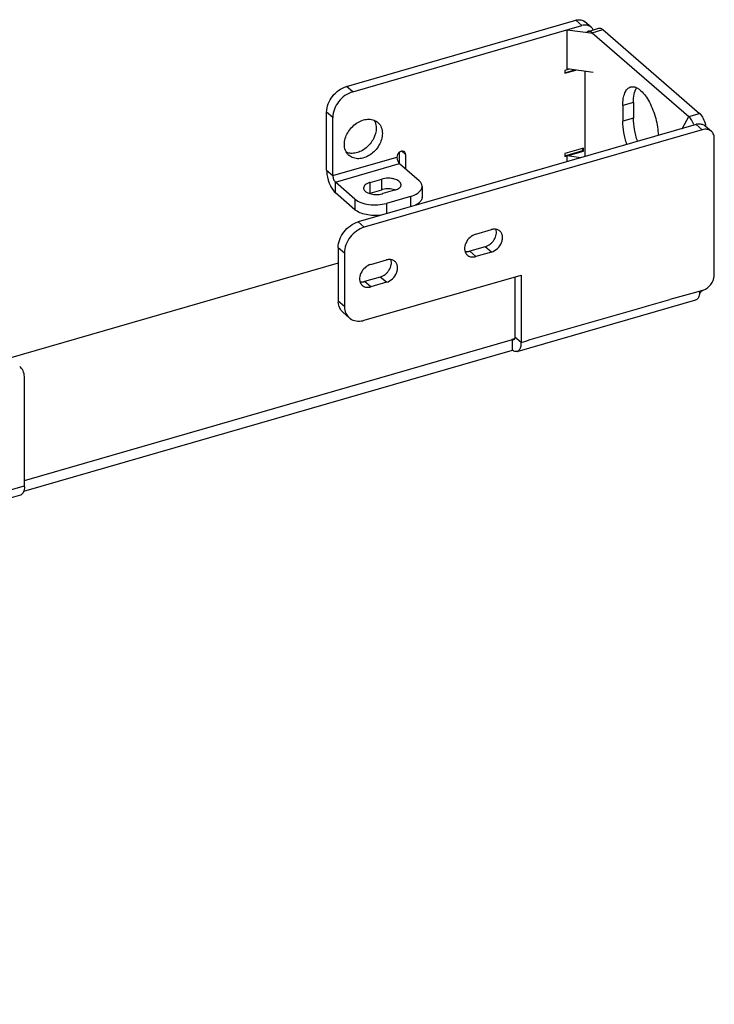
# Model space of a CAD drawing. Header units: millimetres. Extents: x 0 to 2754, y -804 to 1485.
# Tile 13 of 27: x 896 to 1050, y 224 to 443. Entities that reach past the tile are written whole.
import ezdxf

# ---------------------------------------------------------------- set-up
doc = ezdxf.new("R2010")
doc.units = ezdxf.units.MM
doc.header["$LTSCALE"] = 115.5
doc.layers.get('0').update_dxf_attribs({"linetype": 'CONTINUOUS'})

msp = doc.modelspace()

# ---------------------------------------------------------------- linework, layer by layer
at = {"color": 6, "linetype": 'Continuous'}
for p, q in [((968.505, 428.299), (1019.548, 443.034)), ((969.875, 427.113), (1020.918, 441.848)), ((1022.961, 441.505), (1021.591, 442.691)), ((1022.322, 440.559), (1024.695, 441.244)), ((1025.56, 440.948), (1047.08, 422.311)), ((1023.187, 440.263), (1044.707, 421.626)), ((1018.027, 432.145), (1017.125, 431.885)), ((1017.125, 431.342), (1019.311, 431.973)), ((1017.125, 431.227), (1019.584, 431.937)), ((1017.125, 431.885), (1017.125, 431.227)), ((1021.627, 412.723), (1021.627, 431.663)), ((1030.007, 424.034), (1030.007, 420.57)), ((1032.38, 424.719), (1032.38, 421.255)), ((964.071, 409.656), (964.071, 422.585)), ((965.441, 408.469), (965.441, 421.399)), ((1046.318, 419.851), (971.078, 398.131)), ((1048.361, 419.507), (1049.731, 418.321)), ((1047.688, 418.665), (972.448, 396.945)), ((1050.39, 386.345), (1050.39, 416.743)), ((1021.247, 414.585), (1017.125, 413.395)), ((1021.147, 414.014), (1021.147, 414.556)), ((1021.247, 413.927), (1021.247, 414.585)), ((980.291, 411.119), (980.291, 413.652)), ((981.661, 413.152), (981.661, 409.913)), ((1017.125, 412.853), (1021.147, 414.014)), ((1017.125, 412.737), (1021.247, 413.927)), ((1017.125, 413.395), (1017.125, 412.737)), ((1021.247, 413.927), (1021.147, 414.014)), ((980.269, 411.119), (984.644, 407.33)), ((970.381, 403.212), (966.006, 407.001)), ((973.736, 406.926), (976.334, 407.676)), ((985.33, 406.05), (985.33, 403.677)), ((970.381, 400.84), (966.006, 404.628)), ((973.736, 404.554), (976.334, 405.304)), ((979.214, 405.182), (976.616, 404.432)), ((982.77, 403.833), (977.375, 402.275)), ((997.286, 395.424), (1000.75, 396.424)), ((999.38, 392.622), (995.916, 391.622)), ((966.644, 392.417), (966.644, 380.57)), ((968.014, 391.23), (968.014, 379.383)), ((1000.75, 391.436), (997.286, 390.436)), ((966.644, 388.921), (893.261, 367.737)), ((973.903, 388.674), (977.367, 389.674)), ((972.448, 376.229), (1007.349, 386.304)), ((975.997, 385.872), (972.533, 384.872)), ((1005.979, 385.909), (1005.979, 372.508)), ((1007.349, 386.304), (1007.349, 371.322)), ((977.367, 384.686), (973.903, 383.686)), ((1047.688, 382.863), (1047.143, 382.706)), ((1006.487, 369.28), (1046.281, 380.767)), ((967.726, 377.979), (969.096, 376.793)), ((896.801, 340.596), (1005.474, 371.967)), ((1005.474, 371.967), (1005.414, 372.019)), ((1005.474, 369.594), (1005.474, 371.97)), ((896.625, 338.172), (1005.474, 369.594)), ((896.801, 339.409), (896.801, 363.368)), ((502.989, 223.932), (895.939, 337.367))]:
    msp.add_line(p, q, dxfattribs=at)
at = {"color": 9, "linetype": 'Continuous'}
for p, q in [((1020.918, 441.848), (1019.548, 443.034)), ((1023.187, 440.263), (1025.56, 440.948)), ((969.875, 427.113), (968.505, 428.299)), ((1032.38, 424.719), (1030.007, 424.034)), ((965.441, 421.399), (964.071, 422.585)), ((1032.38, 421.255), (1030.007, 420.57)), ((1044.707, 421.626), (1047.08, 422.311)), ((1046.318, 419.851), (1047.688, 418.665)), ((965.441, 408.469), (979.704, 412.587)), ((980.824, 413.877), (981.661, 413.152)), ((966.006, 407.001), (980.269, 411.119)), ((964.071, 409.656), (965.441, 408.469)), ((966.006, 404.628), (966.006, 407.001)), ((973.736, 404.554), (973.736, 406.926)), ((976.334, 405.304), (976.334, 407.676)), ((982.77, 403.833), (982.77, 401.506)), ((970.381, 403.212), (970.381, 400.84)), ((977.375, 402.275), (977.375, 399.949)), ((971.078, 398.131), (972.448, 396.945)), ((1000.75, 391.436), (999.38, 392.622)), ((966.644, 392.417), (968.014, 391.23)), ((997.286, 390.436), (995.916, 391.622)), ((977.367, 384.686), (975.997, 385.872)), ((973.903, 383.686), (972.533, 384.872)), ((1046.975, 382.659), (1047.143, 382.706)), ((966.644, 380.57), (968.014, 379.383)), ((1005.414, 372.019), (1005.935, 372.169)), ((1007.349, 371.322), (1005.979, 372.508)), ((503.85, 225.974), (896.801, 339.409))]:
    msp.add_line(p, q, dxfattribs=at)
at = {"color": 7, "linetype": 'Continuous'}
for p, q in [((1023.413, 440.084), (1017.617, 440.86)), ((1017.617, 432.2), (1017.617, 440.86)), ((1023.413, 431.424), (1017.617, 432.2)), ((1044.69, 421.657), (1043.137, 418.759)), ((1020.643, 412.439), (1017.617, 412.845)), ((1017.617, 411.566), (1017.617, 412.845))]:
    msp.add_line(p, q, dxfattribs=at)
at = {"color": 6, "linetype": 'Continuous'}
for centre, radius, start, end in [((1020.365, 440.21), 2.94, 101.387, 106.12665), ((1020.439, 441.36), 1.76, 49.11891, 54.57715), ((1021.762, 440.091), 1.856, 61.19972, 69.76639), ((1021.795, 440.154), 1.785, 54.58799, 61.15987), ((1021.809, 440.174), 1.76, 49.11891, 54.57715), ((1021.806, 440.172), 1.764, 41.2664, 49.09821), ((1021.777, 440.147), 1.801, 34.68851, 41.2561), ((1021.695, 440.093), 1.9, 24.41052, 34.62059), ((1022.486, 439.991), 0.591, 97.59301, 106.09056), ((1022.429, 439.64), 0.949, 68.05577, 72.96299), ((1045.708, 420.727), 2.096, 48.67821, 49.10587), ((1045.539, 420.539), 2.349, 44.41807, 48.60742), ((973.646, 418.228), 2.744, 49.10047, 51.71812), ((973.643, 418.224), 2.749, 46.01171, 49.09944), ((1047.135, 417.026), 2.94, 101.387, 106.12665), ((1047.209, 418.177), 1.76, 49.11891, 54.57715), ((1047.213, 418.182), 1.753, 46.21477, 49.11265), ((1047.203, 418.172), 1.768, 41.26285, 46.20876), ((1041.559, 418.012), 7.099, 12.31843, 14.50058), ((1041.718, 418.047), 6.936, 10.94663, 12.31775), ((1048.532, 416.907), 1.856, 61.19972, 69.76639), ((1048.565, 416.97), 1.785, 54.58799, 61.15987), ((1048.579, 416.99), 1.76, 49.11891, 54.57715), ((1048.576, 416.988), 1.764, 41.2664, 49.09821), ((1047.789, 416.744), 2.602, 359.97178, 5.11418), ((970.853, 415.002), 2.749, 226.01171, 229.09944), ((970.211, 409.658), 6.14, 180.0244, 182.53509), ((982.721, 405.109), 2.938, 48.78254, 49.10689), ((982.866, 405.271), 2.72, 44.21842, 48.8372), ((984.008, 406.054), 1.322, 346.51713, 355.06823), ((984.048, 406.05), 1.282, 355.11326, 2.72362), ((967.892, 406.8), 2.876, 224.86152, 228.7146), ((967.705, 406.591), 2.596, 228.77425, 229.10616), ((974.848, 400.697), 4.013, 106.08002, 108.93645), ((977.562, 401.045), 4.432, 103.08731, 106.07602), ((975.389, 408.691), 4.432, 283.08731, 286.07602), ((978.102, 401.446), 4.015, 71.06568, 73.92083), ((984.045, 403.677), 1.285, 354.54187, 0.00074), ((972.477, 403.266), 3.206, 229.16749, 233.6133), ((1001.504, 393.817), 2.714, 101.38279, 106.12668), ((1001.562, 394.866), 1.641, 49.1582, 61.18208), ((996.464, 391.981), 1.625, 221.264, 234.57756), ((995.162, 394.229), 2.714, 281.38279, 286.12668), ((978.121, 387.067), 2.714, 101.38279, 106.12668), ((978.179, 388.116), 1.641, 49.1582, 61.18208), ((1047.584, 386.347), 2.806, 355.07562, 359.9654), ((973.081, 385.231), 1.625, 221.264, 234.57756), ((971.779, 387.479), 2.714, 281.38279, 286.12668), ((1043.467, 385.872), 5.147, 315.10152, 319.15565), ((1043.455, 385.883), 5.164, 319.15309, 319.34296), ((1043.463, 385.877), 5.153, 319.34147, 322.56256), ((1043.485, 385.859), 5.125, 322.56446, 323.96024), ((1046.812, 385.892), 3.153, 286.13122, 290.65535), ((970.943, 380.568), 4.299, 179.9807, 184.16547), ((971.042, 379.025), 2.961, 212.73603, 223.62469), ((970.989, 378.977), 2.89, 223.67839, 227.41306), ((970.98, 378.968), 2.878, 227.41537, 229.10624), ((970.986, 378.976), 2.887, 229.11201, 234.57716), ((971.1, 380.895), 4.857, 282.261, 286.11882), ((1006.285, 369.981), 0.73, 286.094, 292.73656), ((1006.142, 370.18), 0.976, 311.91304, 316.32069), ((892.502, 363.37), 4.299, 359.9807, 4.16547), ((891.338, 339.407), 5.463, 357.36956, 0.02595), ((895.736, 338.07), 0.732, 286.11285, 293.88114)]:
    msp.add_arc(centre, radius, start, end, dxfattribs=at)
at = {"color": 9, "linetype": 'Continuous'}
msp.add_arc((1576.946, -1531.212), 1985.893, 105.477975, 105.671587, dxfattribs=at)
at = {"color": 6, "linetype": 'Continuous'}
for points, knots in [([(1019.784, 443.092), (1020.081, 443.152), (1020.674, 443.177), (1021.233, 442.955), (1021.459, 442.795)], [0, 0, 0, 0, 0.5216975, 1, 1, 1, 1]), ([(1022.403, 441.832), (1022.292, 441.873), (1021.807, 442.003), (1021.285, 441.954), (1020.918, 441.848)], [0, 0, 0, 0, 0.2367969, 1, 1, 1, 1]), ([(1024.901, 441.266), (1024.943, 441.263), (1025.131, 441.234), (1025.304, 441.141), (1025.424, 441.056)], [0, 0, 0, 0, 0.2235863, 1, 1, 1, 1]), ([(1022.184, 440.499), (1022.163, 440.486), (1022.074, 440.427), (1022.001, 440.348), (1021.953, 440.282)], [0, 0, 0, 0, 0.2365295, 1, 1, 1, 1]), ([(1022.707, 440.548), (1022.681, 440.555), (1022.584, 440.581), (1022.481, 440.586), (1022.408, 440.576)], [0, 0, 0, 0, 0.2643001, 1, 1, 1, 1]), ([(1023.187, 440.263), (1023.154, 440.292), (1023.03, 440.392), (1022.891, 440.477), (1022.784, 440.521)], [0, 0, 0, 0, 0.2732393, 1, 1, 1, 1]), ([(964.071, 422.585), (964.071, 423.833), (965.103, 426.351), (967.277, 427.945), (968.505, 428.299)], [0, 0, 0, 0, 0.4940867, 1, 1, 1, 1]), ([(1030.007, 424.034), (1030.007, 424.554), (1030.068, 425.513), (1030.391, 426.787), (1030.928, 427.738), (1031.486, 428.113), (1031.762, 428.192)], [0, 0, 0, 0, 0.3270165, 0.6004679, 0.8193119, 1, 1, 1, 1]), ([(1032.135, 428.25), (1032.841, 428.273), (1033.983, 427.541), (1035.109, 426.204), (1036.007, 424.74), (1036.771, 423.034), (1037.37, 421.178), (1037.762, 419.29), (1037.875, 418.026), (1037.886, 417.414)], [0, 0, 0, 0, 0.1629264, 0.2768755, 0.4097099, 0.5558355, 0.7080945, 0.8586896, 1, 1, 1, 1]), ([(1032.38, 424.719), (1032.38, 425.354), (1032.466, 426.491), (1032.83, 427.595), (1033.095, 428.02)], [0, 0, 0, 0, 0.5593777, 1, 1, 1, 1]), ([(969.875, 427.113), (968.647, 426.759), (966.473, 425.165), (965.441, 422.647), (965.441, 421.399)], [0, 0, 0, 0, 0.5059133, 1, 1, 1, 1]), ([(968.021, 415.393), (968.021, 416.292), (968.608, 418.152), (970.231, 419.911), (971.88, 420.78), (973.148, 421.067), (974.355, 420.961), (975.057, 420.61), (975.346, 420.382)], [0, 0, 0, 0, 0.2561091, 0.5294287, 0.6608296, 0.7829205, 0.8949717, 1, 1, 1, 1]), ([(1033.295, 416.091), (1033.003, 416.95), (1032.562, 418.654), (1032.38, 420.408), (1032.38, 421.255)], [0, 0, 0, 0, 0.5171816, 1, 1, 1, 1]), ([(1045.487, 420.589), (1045.43, 420.696), (1045.213, 421.071), (1044.943, 421.422), (1044.707, 421.626)], [0, 0, 0, 0, 0.2797822, 1, 1, 1, 1]), ([(1047.217, 422.183), (1047.506, 421.888), (1047.997, 421.113), (1048.309, 420.262), (1048.431, 419.789)], [0, 0, 0, 0, 0.4583489, 1, 1, 1, 1]), ([(975.104, 419.02), (975.104, 418.206), (974.619, 416.512), (973.239, 414.833), (971.802, 413.889), (970.656, 413.463), (969.517, 413.35), (968.792, 413.501), (968.469, 413.632)], [0, 0, 0, 0, 0.2506912, 0.5198849, 0.6518911, 0.7767485, 0.8925832, 1, 1, 1, 1]), ([(974.657, 420.782), (974.731, 420.655), (975, 420.106), (975.104, 419.483), (975.104, 419.02)], [0, 0, 0, 0, 0.2399354, 1, 1, 1, 1]), ([(975.552, 420.202), (975.851, 419.914), (976.336, 419.159), (976.474, 418.283), (976.474, 417.833)], [0, 0, 0, 0, 0.4803643, 1, 1, 1, 1]), ([(1030.922, 415.406), (1030.63, 416.265), (1030.189, 417.969), (1030.007, 419.723), (1030.007, 420.57)], [0, 0, 0, 0, 0.5171816, 1, 1, 1, 1]), ([(1045.869, 419.722), (1045.842, 419.798), (1045.73, 420.094), (1045.598, 420.382), (1045.487, 420.589)], [0, 0, 0, 0, 0.2568244, 1, 1, 1, 1]), ([(1046.554, 419.909), (1046.851, 419.968), (1047.444, 419.994), (1048.003, 419.772), (1048.229, 419.611)], [0, 0, 0, 0, 0.5216975, 1, 1, 1, 1]), ([(1049.173, 418.649), (1049.062, 418.69), (1048.577, 418.819), (1048.055, 418.77), (1047.688, 418.665)], [0, 0, 0, 0, 0.2367969, 1, 1, 1, 1]), ([(976.474, 417.833), (976.474, 416.922), (975.871, 415.035), (974.208, 413.266), (972.527, 412.412), (971.241, 412.151), (970.027, 412.297), (969.334, 412.681), (969.053, 412.925)], [0, 0, 0, 0, 0.2569353, 0.5308024, 0.6620264, 0.7836232, 0.8951221, 1, 1, 1, 1]), ([(1050.38, 416.976), (1050.37, 417.088), (1050.304, 417.51), (1050.109, 417.915), (1049.902, 418.151)], [0, 0, 0, 0, 0.2639032, 1, 1, 1, 1]), ([(968.944, 413.024), (968.645, 413.313), (968.16, 414.067), (968.021, 414.944), (968.021, 415.393)], [0, 0, 0, 0, 0.4803643, 1, 1, 1, 1]), ([(981.203, 413.848), (981.048, 413.901), (980.671, 413.892), (980.178, 413.611), (979.812, 413.155), (979.704, 412.771), (979.704, 412.587)], [0, 0, 0, 0, 0.2233485, 0.4801857, 0.7494695, 1, 1, 1, 1]), ([(979.704, 412.587), (979.704, 412.344), (979.796, 411.872), (980, 411.433), (980.143, 411.252)], [0, 0, 0, 0, 0.5118421, 1, 1, 1, 1]), ([(981.661, 413.152), (981.661, 413.188), (981.654, 413.324), (981.614, 413.46), (981.564, 413.548)], [0, 0, 0, 0, 0.2626931, 1, 1, 1, 1]), ([(964.077, 409.387), (964.115, 408.504), (964.416, 407.195), (965.129, 405.678), (965.597, 405.028), (965.853, 404.771)], [0, 0, 0, 0, 0.5277176, 0.7833014, 1, 1, 1, 1]), ([(965.441, 408.469), (965.441, 408.185), (965.534, 407.761), (965.765, 407.278), (965.92, 407.075), (966.006, 407.001)], [0, 0, 0, 0, 0.5306377, 0.7884343, 1, 1, 1, 1]), ([(980.654, 406.429), (980.654, 407.064), (979.57, 407.637), (978.516, 407.835), (977.536, 407.902), (976.8, 407.811), (976.334, 407.676)], [0, 0, 0, 0, 0.3956954, 0.5430405, 0.6982099, 1, 1, 1, 1]), ([(973.736, 406.926), (973.532, 406.867), (973.159, 406.729), (972.692, 406.439), (972.378, 406.089), (972.296, 405.808), (972.296, 405.679)], [0, 0, 0, 0, 0.3160378, 0.5862572, 0.8093508, 1, 1, 1, 1]), ([(972.296, 405.679), (972.296, 405.584), (972.323, 405.453), (972.379, 405.336), (972.394, 405.307)], [0, 0, 0, 0, 0.7387453, 1, 1, 1, 1]), ([(979.214, 405.182), (979.51, 405.268), (980.019, 405.469), (980.445, 405.849), (980.556, 406.057)], [0, 0, 0, 0, 0.5658533, 1, 1, 1, 1]), ([(980.556, 406.057), (980.572, 406.086), (980.627, 406.203), (980.654, 406.334), (980.654, 406.429)], [0, 0, 0, 0, 0.2612554, 1, 1, 1, 1]), ([(985.329, 406.111), (985.32, 406.298), (985.209, 406.694), (984.963, 407.017), (984.816, 407.168)], [0, 0, 0, 0, 0.4693682, 1, 1, 1, 1]), ([(972.394, 405.307), (972.52, 405.072), (973.026, 404.656), (974.003, 404.32), (975.175, 404.197), (975.995, 404.281), (976.393, 404.374)], [0, 0, 0, 0, 0.1853265, 0.4312881, 0.7156209, 1, 1, 1, 1]), ([(979.214, 405.304), (978.789, 405.426), (977.894, 405.545), (976.996, 405.464), (976.558, 405.362)], [0, 0, 0, 0, 0.4960233, 1, 1, 1, 1]), ([(982.77, 403.833), (983.323, 403.993), (984.267, 404.368), (985.04, 405.109), (985.213, 405.506)], [0, 0, 0, 0, 0.5707782, 1, 1, 1, 1]), ([(985.324, 403.555), (985.307, 403.374), (985.184, 402.994), (984.791, 402.494), (984.214, 402.053), (983.751, 401.821), (983.497, 401.714)], [0, 0, 0, 0, 0.2013418, 0.4291722, 0.6947062, 1, 1, 1, 1]), ([(970.381, 403.212), (970.763, 402.882), (971.782, 402.354), (973.531, 401.951), (975.461, 401.891), (976.76, 402.098), (977.375, 402.275)], [0, 0, 0, 0, 0.2084205, 0.4620837, 0.7362491, 1, 1, 1, 1]), ([(976.571, 399.715), (975.479, 399.515), (973.81, 399.5), (971.798, 399.996), (970.928, 400.424), (970.575, 400.684)], [0, 0, 0, 0, 0.5376687, 0.7876678, 1, 1, 1, 1]), ([(966.644, 392.417), (966.644, 393.665), (967.676, 396.182), (969.851, 397.777), (971.078, 398.131)], [0, 0, 0, 0, 0.4940867, 1, 1, 1, 1]), ([(972.448, 396.945), (971.221, 396.59), (969.046, 394.996), (968.014, 392.478), (968.014, 391.23)], [0, 0, 0, 0, 0.5059133, 1, 1, 1, 1]), ([(997.286, 395.424), (996.809, 395.286), (995.905, 394.748), (994.998, 393.531), (994.715, 392.306), (994.895, 391.424), (995.111, 391.06), (995.243, 390.909)], [0, 0, 0, 0, 0.2612246, 0.5328798, 0.7824262, 0.8947037, 1, 1, 1, 1]), ([(999.38, 392.622), (999.782, 392.738), (1000.362, 393.055), (1000.99, 393.648), (1001.51, 394.343), (1001.906, 395.307), (1001.889, 396.14), (1001.776, 396.499)], [0, 0, 0, 0, 0.2525887, 0.3856445, 0.5189603, 0.7734339, 1, 1, 1, 1]), ([(1000.75, 391.436), (1001.249, 391.58), (1002.19, 392.153), (1002.967, 393.263), (1003.248, 394.264), (1003.256, 394.983), (1003.06, 395.627), (1002.791, 395.972), (1002.635, 396.107)], [0, 0, 0, 0, 0.263324, 0.5359569, 0.6651391, 0.7849452, 0.8954362, 1, 1, 1, 1]), ([(1002.353, 396.303), (1002.154, 396.413), (1001.69, 396.555), (1001.209, 396.526), (1000.968, 396.477)], [0, 0, 0, 0, 0.4798907, 1, 1, 1, 1]), ([(994.89, 391.547), (994.955, 391.536), (995.223, 391.506), (995.497, 391.528), (995.697, 391.569)], [0, 0, 0, 0, 0.2415136, 1, 1, 1, 1]), ([(995.522, 390.657), (995.757, 390.49), (996.357, 390.274), (996.979, 390.347), (997.286, 390.436)], [0, 0, 0, 0, 0.4745511, 1, 1, 1, 1]), ([(973.903, 388.674), (973.426, 388.536), (972.523, 387.998), (971.615, 386.781), (971.332, 385.556), (971.512, 384.674), (971.728, 384.31), (971.86, 384.159)], [0, 0, 0, 0, 0.2612246, 0.5328798, 0.7824262, 0.8947037, 1, 1, 1, 1]), ([(975.997, 385.872), (976.4, 385.988), (976.98, 386.305), (977.607, 386.898), (978.127, 387.593), (978.524, 388.557), (978.506, 389.39), (978.394, 389.749)], [0, 0, 0, 0, 0.2525887, 0.3856445, 0.5189603, 0.7734339, 1, 1, 1, 1]), ([(977.367, 384.686), (977.867, 384.83), (978.808, 385.403), (979.585, 386.513), (979.865, 387.514), (979.874, 388.233), (979.677, 388.877), (979.408, 389.222), (979.252, 389.357)], [0, 0, 0, 0, 0.263324, 0.5359569, 0.6651391, 0.7849452, 0.8954362, 1, 1, 1, 1]), ([(978.97, 389.553), (978.772, 389.663), (978.307, 389.805), (977.826, 389.776), (977.585, 389.727)], [0, 0, 0, 0, 0.4798907, 1, 1, 1, 1]), ([(1047.924, 382.942), (1048.579, 383.188), (1049.729, 384.082), (1050.322, 385.424), (1050.38, 386.106)], [0, 0, 0, 0, 0.5053011, 1, 1, 1, 1]), ([(971.508, 384.797), (971.572, 384.786), (971.841, 384.756), (972.114, 384.778), (972.315, 384.819)], [0, 0, 0, 0, 0.2415136, 1, 1, 1, 1]), ([(972.139, 383.907), (972.374, 383.74), (972.974, 383.524), (973.596, 383.597), (973.903, 383.686)], [0, 0, 0, 0, 0.4745511, 1, 1, 1, 1]), ([(1047.143, 382.706), (1047.139, 382.491), (1047.106, 382.09), (1046.957, 381.435), (1046.703, 380.996), (1046.467, 380.85)], [0, 0, 0, 0, 0.3168081, 0.5899447, 1, 1, 1, 1]), ([(967.726, 377.979), (967.414, 378.25), (966.887, 378.961), (966.688, 379.815), (966.655, 380.256)], [0, 0, 0, 0, 0.4831596, 1, 1, 1, 1]), ([(968.014, 379.383), (968.014, 379.203), (968.054, 378.522), (968.279, 377.845), (968.551, 377.423)], [0, 0, 0, 0, 0.2642091, 1, 1, 1, 1]), ([(969.313, 376.623), (969.692, 376.353), (970.636, 375.985), (971.634, 376.041), (972.131, 376.149)], [0, 0, 0, 0, 0.4776182, 1, 1, 1, 1]), ([(1005.727, 371.912), (1005.708, 371.907), (1005.62, 371.895), (1005.53, 371.931), (1005.474, 371.97)], [0, 0, 0, 0, 0.2242491, 1, 1, 1, 1]), ([(1005.903, 372.085), (1005.893, 372.063), (1005.853, 371.99), (1005.784, 371.928), (1005.727, 371.912)], [0, 0, 0, 0, 0.2889928, 1, 1, 1, 1]), ([(1005.979, 372.508), (1005.979, 372.467), (1005.973, 372.324), (1005.947, 372.178), (1005.903, 372.085)], [0, 0, 0, 0, 0.2860335, 1, 1, 1, 1]), ([(1007.349, 371.322), (1007.349, 370.955), (1007.296, 370.317), (1007.035, 369.701), (1006.848, 369.506)], [0, 0, 0, 0, 0.5754298, 1, 1, 1, 1]), ([(1006.312, 369.251), (1006.246, 369.249), (1005.938, 369.276), (1005.66, 369.443), (1005.474, 369.594)], [0, 0, 0, 0, 0.217403, 1, 1, 1, 1]), ([(896.789, 363.682), (896.757, 364.123), (896.557, 364.977), (896.031, 365.688), (895.718, 365.958)], [0, 0, 0, 0, 0.5168404, 1, 1, 1, 1]), ([(896.795, 339.156), (896.785, 338.944), (896.741, 338.551), (896.568, 337.919), (896.278, 337.51), (896.032, 337.401)], [0, 0, 0, 0, 0.320874, 0.5936278, 1, 1, 1, 1])]:
    msp.add_open_spline(points, degree=3, knots=knots, dxfattribs=at)
for points in [[(1024.695, 441.244), (1024.761, 441.263), (1024.832, 441.27), (1024.901, 441.266)], [(1025.424, 441.056), (1025.471, 441.022), (1025.517, 440.986), (1025.56, 440.948)], [(1022.322, 440.559), (1022.274, 440.545), (1022.227, 440.524), (1022.184, 440.499)], [(1031.762, 428.192), (1031.883, 428.227), (1032.009, 428.247), (1032.135, 428.25)], [(981.422, 413.724), (981.359, 413.778), (981.283, 413.821), (981.203, 413.848)], [(981.564, 413.548), (981.528, 413.614), (981.479, 413.674), (981.422, 413.724)], [(980.143, 411.252), (980.181, 411.204), (980.223, 411.159), (980.269, 411.119)], [(985.213, 405.506), (985.247, 405.583), (985.274, 405.664), (985.294, 405.746)], [(1046.467, 380.85), (1046.409, 380.814), (1046.346, 380.786), (1046.281, 380.767)], [(1006.487, 369.28), (1006.43, 369.263), (1006.371, 369.254), (1006.312, 369.251)], [(1006.794, 369.453), (1006.727, 369.393), (1006.65, 369.342), (1006.567, 369.308)]]:
    msp.add_open_spline(points, degree=3, dxfattribs=at)
at = {"color": 9, "linetype": 'Continuous'}
msp.add_open_spline([(1007.349, 371.322), (1012.876, 372.918), (1021.167, 375.309), (1032.214, 378.513), (1037.745, 380.081), (1040.511, 380.857)], degree=3, knots=[0, 0, 0, 0, 0.5001792, 0.7502607, 1, 1, 1, 1], dxfattribs=at)

doc.saveas('drawing.dxf')
